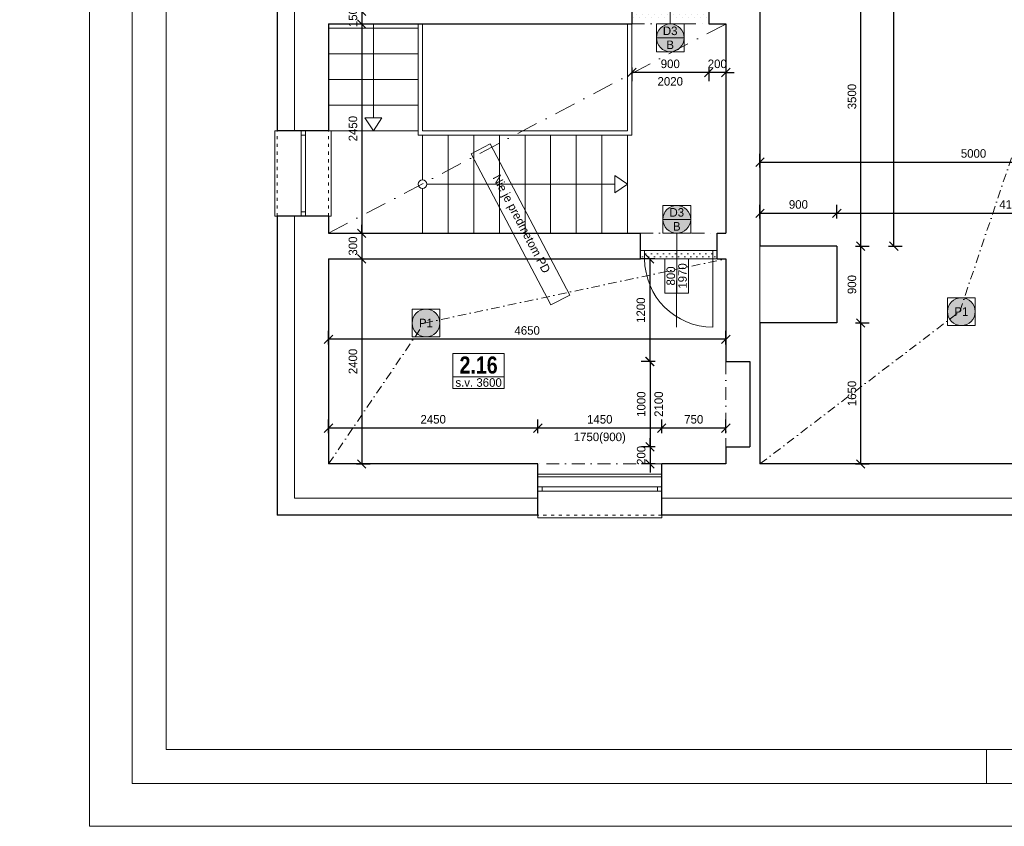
# Model space of a CAD drawing. Header units: millimetres. Extents: x -65956 to 5894746, y -14679 to 163521.
# Tile 44 of 89: x -1165 to 10360, y -14679 to -5237. Entities that reach past the tile are written whole.
import ezdxf

# ---------------------------------------------------------------- set-up
doc = ezdxf.new("R2010")
doc.units = ezdxf.units.MM
for name, pattern in [('__$$DASHDOT$$', [10.01, 5, -2.5, 0.01, -2.5]), ('ACAD_ISO03W100', [30, 12, -18]), ('ČERCHOVANÁ', [1, 0.5, -0.25, 0, -0.25])]:
    doc.linetypes.add(name, pattern=pattern)
doc.layers.get('0').update_dxf_attribs({"lineweight": 5})
doc.layers.get('Defpoints').update_dxf_attribs({"color": 2, "lineweight": 30})
doc.layers.add('- pomocna', color=232, linetype='Continuous', lineweight=0, plot=False)
doc.layers.add('- pomocná oramovanie', color=245, linetype='Continuous', lineweight=0, plot=False)
for name, color, linetype, lineweight in [('- popis', 7, 'Continuous', 0), ('A-Místnosti-T', 6, 'Continuous', 5), ('Bodko ciarkovana T', 200, 'ČERCHOVANÁ', 0), ('H popisky', 30, 'Continuous', 25), ('H stavba', 82, 'Continuous', 30), ('KOTY', 51, 'Continuous', 5), ('m_popis', 7, 'Continuous', 0), ('otvor', 163, 'Continuous', 5), ('popis 025', 41, 'Continuous', 20), ('RE-buranie', 41, 'Continuous', 18), ('Tbč stavba', 4, 'ČERCHOVANÁ', 0), ('Tč stavba', 7, 'ACAD_ISO03W100', 5), ('VT kóty', 51, 'Continuous', 5), ('VT sanita', 210, 'Continuous', 5)]:
    doc.layers.add(name, color=color, linetype=linetype, lineweight=lineweight)
doc.styles.add('1-100_te_2mm_200', font='technic_.ttf', dxfattribs={"height": 200})
doc.styles.add('1-20_ce_5mm_100', font='GOTHIC.TTF', dxfattribs={"height": 100})
doc.styles.add('1-50_ce_2mm_100', font='GOTHIC.TTF', dxfattribs={"height": 100})
doc.styles.add('Calibri_4', font='calibri.ttf', dxfattribs={"height": 2.721781})
doc.dimstyles.new('technic_1-100', dxfattribs={"dimtxt": 200, "dimasz": 240, "dimexe": 300, "dimexo": 200, "dimgap": 100, "dimtad": 1, "dimdec": 1, "dimrnd": 0.5, "dimtxsty": '1-100_te_2mm_200', "dimblk": 'OBLIQUE', "dimcen": 2.5, "dimclrd": 256, "dimclrt": 256, "dimadec": 0, "dimazin": 0, "dimtfac": 1, "dimtdec": 1, "dimtix": 1, "dimtmove": 1, "dimatfit": 3, "dimldrblk": 'OBLIQUE', "dimfxl": 400, "dimfxlon": 1, "dimarcsym": 0})

# ---------------------------------------------------------------- blocks, each defined once
blk = doc.blocks.new('_Oblique')
at = {"color": 0, "linetype": 'ByBlock', "lineweight": -2}
blk.add_line((-0.5, -0.5), (0.5, 0.5), dxfattribs=at)
blk = doc.blocks.new('*D276')
at = {"layer": 'Defpoints', "color": 0, "transparency": 16777216}
for p in [(7500, -8787), (8679, -8787), (7500, -10437)]:
    blk.add_point(p, dxfattribs=at)
at = {"layer": 'KOTY', "color": 0, "lineweight": -2, "transparency": 16777216}
for p, q in [((8619, -8787), (8779, -8787)), ((8619, -10437), (8779, -10437))]:
    blk.add_line(p, q, dxfattribs=at)
at = {"layer": 'KOTY', "lineweight": -2, "transparency": 16777216}
blk.add_line((8679, -10437), (8679, -8787), dxfattribs=at)
at = {"layer": 'KOTY', "lineweight": -2, "transparency": 16777216, "xscale": 100, "yscale": 100, "zscale": 100}
for p, rotation in [((8679, -8787), 90), ((8679, -10437), 270)]:
    blk.add_blockref('_Oblique', p, dxfattribs=dict(at, rotation=rotation))
at = {"layer": 'KOTY', "transparency": 16777216, "insert": (8577, -9612), "char_height": 100, "attachment_point": 5, "rotation": 90, "style": '1-20_ce_5mm_100'}
blk.add_mtext('1650', dxfattribs=at)
blk = doc.blocks.new('*D277')
at = {"layer": 'Defpoints', "color": 0, "transparency": 16777216}
for p in [(8400, -7887), (8679, -7887), (7500, -8787)]:
    blk.add_point(p, dxfattribs=at)
at = {"layer": 'KOTY', "color": 0, "lineweight": -2, "transparency": 16777216}
for p, q in [((8619, -7887), (8779, -7887)), ((8619, -8787), (8779, -8787))]:
    blk.add_line(p, q, dxfattribs=at)
at = {"layer": 'KOTY', "lineweight": -2, "transparency": 16777216}
blk.add_line((8679, -8787), (8679, -7887), dxfattribs=at)
at = {"layer": 'KOTY', "lineweight": -2, "transparency": 16777216, "xscale": 100, "yscale": 100, "zscale": 100}
for p, rotation in [((8679, -7887), 90), ((8679, -8787), 270)]:
    blk.add_blockref('_Oblique', p, dxfattribs=dict(at, rotation=rotation))
at = {"layer": 'KOTY', "transparency": 16777216, "insert": (8577, -8337), "char_height": 100, "attachment_point": 5, "rotation": 90, "style": '1-20_ce_5mm_100'}
blk.add_mtext('900', dxfattribs=at)
blk = doc.blocks.new('*D278')
at = {"layer": 'Defpoints', "color": 0, "transparency": 16777216}
for p in [(8400, -7503), (7500, -7887), (8400, -7887)]:
    blk.add_point(p, dxfattribs=at)
at = {"layer": 'KOTY', "color": 0, "lineweight": -2, "transparency": 16777216}
for p, q in [((7500, -7563), (7500, -7403)), ((8400, -7563), (8400, -7403))]:
    blk.add_line(p, q, dxfattribs=at)
at = {"layer": 'KOTY', "lineweight": -2, "transparency": 16777216}
blk.add_line((7500, -7503), (8400, -7503), dxfattribs=at)
at = {"layer": 'KOTY', "lineweight": -2, "transparency": 16777216, "xscale": 100, "yscale": 100, "zscale": 100, "rotation": 180}
blk.add_blockref('_Oblique', (7500, -7503), dxfattribs=at)
at = {"layer": 'KOTY', "lineweight": -2, "transparency": 16777216, "xscale": 100, "yscale": 100, "zscale": 100}
blk.add_blockref('_Oblique', (8400, -7503), dxfattribs=at)
at = {"layer": 'KOTY', "transparency": 16777216, "insert": (7950, -7400), "char_height": 100, "attachment_point": 5, "style": '1-20_ce_5mm_100'}
blk.add_mtext('900', dxfattribs=at)
blk = doc.blocks.new('*D279')
at = {"layer": 'Defpoints', "color": 0, "transparency": 16777216}
for p in [(12500, -7503), (8400, -7887), (12500, -10437)]:
    blk.add_point(p, dxfattribs=at)
at = {"layer": 'KOTY', "color": 0, "lineweight": -2, "transparency": 16777216}
for p, q in [((8400, -7563), (8400, -7403)), ((12500, -7563), (12500, -7403))]:
    blk.add_line(p, q, dxfattribs=at)
at = {"layer": 'KOTY', "lineweight": -2, "transparency": 16777216}
blk.add_line((8400, -7503), (12500, -7503), dxfattribs=at)
at = {"layer": 'KOTY', "lineweight": -2, "transparency": 16777216, "xscale": 100, "yscale": 100, "zscale": 100, "rotation": 180}
blk.add_blockref('_Oblique', (8400, -7503), dxfattribs=at)
at = {"layer": 'KOTY', "lineweight": -2, "transparency": 16777216, "xscale": 100, "yscale": 100, "zscale": 100}
blk.add_blockref('_Oblique', (12500, -7503), dxfattribs=at)
at = {"layer": 'KOTY', "transparency": 16777216, "insert": (10450, -7400), "char_height": 100, "attachment_point": 5, "style": '1-20_ce_5mm_100'}
blk.add_mtext('4100', dxfattribs=at)
blk = doc.blocks.new('*D280')
at = {"layer": 'Defpoints', "color": 0, "transparency": 16777216}
for p in [(12500, -6905), (12500, -7737), (7500, -7887)]:
    blk.add_point(p, dxfattribs=at)
at = {"layer": 'KOTY', "color": 0, "lineweight": -2, "transparency": 16777216}
for p, q in [((7500, -6965), (7500, -6805)), ((12500, -6965), (12500, -6805))]:
    blk.add_line(p, q, dxfattribs=at)
at = {"layer": 'KOTY', "lineweight": -2, "transparency": 16777216}
blk.add_line((7500, -6905), (12500, -6905), dxfattribs=at)
at = {"layer": 'KOTY', "lineweight": -2, "transparency": 16777216, "xscale": 100, "yscale": 100, "zscale": 100, "rotation": 180}
blk.add_blockref('_Oblique', (7500, -6905), dxfattribs=at)
at = {"layer": 'KOTY', "lineweight": -2, "transparency": 16777216, "xscale": 100, "yscale": 100, "zscale": 100}
blk.add_blockref('_Oblique', (12500, -6905), dxfattribs=at)
at = {"layer": 'KOTY', "transparency": 16777216, "insert": (10000, -6803), "char_height": 100, "attachment_point": 5, "style": '1-20_ce_5mm_100'}
blk.add_mtext('5000', dxfattribs=at)
blk = doc.blocks.new('*D281')
at = {"layer": 'Defpoints', "color": 0, "transparency": 16777216}
for p in [(7500, -4387), (8679, -4387), (8400, -7887)]:
    blk.add_point(p, dxfattribs=at)
at = {"layer": 'KOTY', "color": 0, "lineweight": -2, "transparency": 16777216}
for p, q in [((8619, -4387), (8779, -4387)), ((8619, -7887), (8779, -7887))]:
    blk.add_line(p, q, dxfattribs=at)
at = {"layer": 'KOTY', "lineweight": -2, "transparency": 16777216}
blk.add_line((8679, -7887), (8679, -4387), dxfattribs=at)
at = {"layer": 'KOTY', "lineweight": -2, "transparency": 16777216, "xscale": 100, "yscale": 100, "zscale": 100}
for p, rotation in [((8679, -4387), 90), ((8679, -7887), 270)]:
    blk.add_blockref('_Oblique', p, dxfattribs=dict(at, rotation=rotation))
at = {"layer": 'KOTY', "transparency": 16777216, "insert": (8577, -6137), "char_height": 100, "attachment_point": 5, "rotation": 90, "style": '1-20_ce_5mm_100'}
blk.add_mtext('3500', dxfattribs=at)
blk = doc.blocks.new('*D285')
at = {"layer": 'Defpoints', "color": 0, "transparency": 16777216}
for p in [(8400, -737), (9066, -737), (8400, -7887)]:
    blk.add_point(p, dxfattribs=at)
at = {"layer": 'KOTY', "color": 0, "lineweight": -2, "transparency": 16777216}
for p, q in [((9006, -737), (9166, -737)), ((9006, -7887), (9166, -7887))]:
    blk.add_line(p, q, dxfattribs=at)
at = {"layer": 'KOTY', "lineweight": -2, "transparency": 16777216}
blk.add_line((9066, -7887), (9066, -737), dxfattribs=at)
at = {"layer": 'KOTY', "lineweight": -2, "transparency": 16777216, "xscale": 100, "yscale": 100, "zscale": 100}
for p, rotation in [((9066, -737), 90), ((9066, -7887), 270)]:
    blk.add_blockref('_Oblique', p, dxfattribs=dict(at, rotation=rotation))
at = {"layer": 'KOTY', "transparency": 16777216, "insert": (8964, -4312), "char_height": 100, "attachment_point": 5, "rotation": 90, "style": '1-20_ce_5mm_100'}
blk.add_mtext('7150', dxfattribs=at)
blk = doc.blocks.new('*D243')
at = {"layer": 'Defpoints', "color": 0, "transparency": 16777216}
for p in [(2450, -5137), (2450, -5287), (2838, -5287)]:
    blk.add_point(p, dxfattribs=at)
at = {"layer": 'KOTY', "lineweight": -2, "transparency": 16777216}
for p, q in [((2838, -5137), (2838, -5037)), ((2838, -5137), (2838, -5287)), ((2838, -5287), (2838, -5387))]:
    blk.add_line(p, q, dxfattribs=at)
at = {"layer": 'KOTY', "color": 0, "lineweight": -2, "transparency": 16777216}
for p, q in [((2778, -5137), (2938, -5137)), ((2778, -5287), (2938, -5287))]:
    blk.add_line(p, q, dxfattribs=at)
at = {"layer": 'KOTY', "lineweight": -2, "transparency": 16777216, "xscale": 100, "yscale": 100, "zscale": 100}
for p, rotation in [((2838, -5137), 270), ((2838, -5287), 90)]:
    blk.add_blockref('_Oblique', p, dxfattribs=dict(at, rotation=rotation))
at = {"layer": 'KOTY', "transparency": 16777216, "insert": (2736, -5212), "char_height": 100, "attachment_point": 5, "rotation": 90, "style": '1-20_ce_5mm_100'}
blk.add_mtext('150', dxfattribs=at)
blk = doc.blocks.new('*D244')
at = {"layer": 'Defpoints', "color": 0, "transparency": 16777216}
for p in [(2450, -5287), (2450, -7737), (2838, -7737)]:
    blk.add_point(p, dxfattribs=at)
at = {"layer": 'KOTY', "color": 0, "lineweight": -2, "transparency": 16777216}
for p, q in [((2778, -5287), (2938, -5287)), ((2778, -7737), (2938, -7737))]:
    blk.add_line(p, q, dxfattribs=at)
at = {"layer": 'KOTY', "lineweight": -2, "transparency": 16777216}
blk.add_line((2838, -5287), (2838, -7737), dxfattribs=at)
at = {"layer": 'KOTY', "lineweight": -2, "transparency": 16777216, "xscale": 100, "yscale": 100, "zscale": 100}
for p, rotation in [((2838, -5287), 90), ((2838, -7737), 270)]:
    blk.add_blockref('_Oblique', p, dxfattribs=dict(at, rotation=rotation))
at = {"layer": 'KOTY', "transparency": 16777216, "insert": (2736, -6512), "char_height": 100, "attachment_point": 5, "rotation": 90, "style": '1-20_ce_5mm_100'}
blk.add_mtext('2450', dxfattribs=at)
blk = doc.blocks.new('*D245')
at = {"layer": 'Defpoints', "color": 0, "transparency": 16777216}
for p in [(2450, -7737), (2450, -8037), (2838, -8037)]:
    blk.add_point(p, dxfattribs=at)
at = {"layer": 'KOTY', "lineweight": -2, "transparency": 16777216}
for p, q in [((2838, -7737), (2838, -7637)), ((2838, -7737), (2838, -8037)), ((2838, -8037), (2838, -8137))]:
    blk.add_line(p, q, dxfattribs=at)
at = {"layer": 'KOTY', "color": 0, "lineweight": -2, "transparency": 16777216}
for p, q in [((2778, -7737), (2938, -7737)), ((2778, -8037), (2938, -8037))]:
    blk.add_line(p, q, dxfattribs=at)
at = {"layer": 'KOTY', "lineweight": -2, "transparency": 16777216, "xscale": 100, "yscale": 100, "zscale": 100}
for p, rotation in [((2838, -7737), 270), ((2838, -8037), 90)]:
    blk.add_blockref('_Oblique', p, dxfattribs=dict(at, rotation=rotation))
at = {"layer": 'KOTY', "transparency": 16777216, "insert": (2736, -7887), "char_height": 100, "attachment_point": 5, "rotation": 90, "style": '1-20_ce_5mm_100'}
blk.add_mtext('300', dxfattribs=at)
blk = doc.blocks.new('*D246')
at = {"layer": 'Defpoints', "color": 0, "transparency": 16777216}
for p in [(2450, -8037), (2450, -10437), (2838, -10437)]:
    blk.add_point(p, dxfattribs=at)
at = {"layer": 'KOTY', "color": 0, "lineweight": -2, "transparency": 16777216}
for p, q in [((2778, -8037), (2938, -8037)), ((2778, -10437), (2938, -10437))]:
    blk.add_line(p, q, dxfattribs=at)
at = {"layer": 'KOTY', "lineweight": -2, "transparency": 16777216}
blk.add_line((2838, -8037), (2838, -10437), dxfattribs=at)
at = {"layer": 'KOTY', "lineweight": -2, "transparency": 16777216, "xscale": 100, "yscale": 100, "zscale": 100}
for p, rotation in [((2838, -8037), 90), ((2838, -10437), 270)]:
    blk.add_blockref('_Oblique', p, dxfattribs=dict(at, rotation=rotation))
at = {"layer": 'KOTY', "transparency": 16777216, "insert": (2736, -9237), "char_height": 100, "attachment_point": 5, "rotation": 90, "style": '1-20_ce_5mm_100'}
blk.add_mtext('2400', dxfattribs=at)
blk = doc.blocks.new('*D247')
at = {"layer": 'Defpoints', "color": 0, "transparency": 16777216}
for p in [(6350, -10018), (6350, -10437), (7100, -10437)]:
    blk.add_point(p, dxfattribs=at)
at = {"layer": 'KOTY', "color": 0, "lineweight": -2, "transparency": 16777216}
for p, q in [((6350, -10078), (6350, -9918)), ((7100, -10078), (7100, -9918))]:
    blk.add_line(p, q, dxfattribs=at)
at = {"layer": 'KOTY', "lineweight": -2, "transparency": 16777216}
blk.add_line((7100, -10018), (6350, -10018), dxfattribs=at)
at = {"layer": 'KOTY', "lineweight": -2, "transparency": 16777216, "xscale": 100, "yscale": 100, "zscale": 100, "rotation": 180}
blk.add_blockref('_Oblique', (6350, -10018), dxfattribs=at)
at = {"layer": 'KOTY', "lineweight": -2, "transparency": 16777216, "xscale": 100, "yscale": 100, "zscale": 100}
blk.add_blockref('_Oblique', (7100, -10018), dxfattribs=at)
at = {"layer": 'KOTY', "transparency": 16777216, "insert": (6725, -9915), "char_height": 100, "attachment_point": 5, "style": '1-20_ce_5mm_100'}
blk.add_mtext('750', dxfattribs=at)
blk = doc.blocks.new('*D248')
at = {"layer": 'Defpoints', "color": 0, "transparency": 16777216}
for p in [(4900, -10018), (4900, -10437), (6350, -10437)]:
    blk.add_point(p, dxfattribs=at)
at = {"layer": 'KOTY', "color": 0, "lineweight": -2, "transparency": 16777216}
for p, q in [((4900, -10078), (4900, -9918)), ((6350, -10078), (6350, -9918))]:
    blk.add_line(p, q, dxfattribs=at)
at = {"layer": 'KOTY', "lineweight": -2, "transparency": 16777216}
blk.add_line((6350, -10018), (4900, -10018), dxfattribs=at)
at = {"layer": 'KOTY', "lineweight": -2, "transparency": 16777216, "xscale": 100, "yscale": 100, "zscale": 100, "rotation": 180}
blk.add_blockref('_Oblique', (4900, -10018), dxfattribs=at)
at = {"layer": 'KOTY', "lineweight": -2, "transparency": 16777216, "xscale": 100, "yscale": 100, "zscale": 100}
blk.add_blockref('_Oblique', (6350, -10018), dxfattribs=at)
at = {"layer": 'KOTY', "transparency": 16777216, "char_height": 100, "attachment_point": 5, "style": '1-20_ce_5mm_100'}
for s, insert in [('1450', (5625, -9915)), ('1750(900)', (5625, -10135))]:
    blk.add_mtext(s, dxfattribs=dict(at, insert=insert))
blk = doc.blocks.new('*D249')
at = {"layer": 'Defpoints', "color": 0, "transparency": 16777216}
for p in [(2450, -10018), (2450, -10437), (4900, -10437)]:
    blk.add_point(p, dxfattribs=at)
at = {"layer": 'KOTY', "color": 0, "lineweight": -2, "transparency": 16777216}
for p, q in [((2450, -10078), (2450, -9918)), ((4900, -10078), (4900, -9918))]:
    blk.add_line(p, q, dxfattribs=at)
at = {"layer": 'KOTY', "lineweight": -2, "transparency": 16777216}
blk.add_line((4900, -10018), (2450, -10018), dxfattribs=at)
at = {"layer": 'KOTY', "lineweight": -2, "transparency": 16777216, "xscale": 100, "yscale": 100, "zscale": 100, "rotation": 180}
blk.add_blockref('_Oblique', (2450, -10018), dxfattribs=at)
at = {"layer": 'KOTY', "lineweight": -2, "transparency": 16777216, "xscale": 100, "yscale": 100, "zscale": 100}
blk.add_blockref('_Oblique', (4900, -10018), dxfattribs=at)
at = {"layer": 'KOTY', "transparency": 16777216, "insert": (3675, -9915), "char_height": 100, "attachment_point": 5, "style": '1-20_ce_5mm_100'}
blk.add_mtext('2450', dxfattribs=at)
blk = doc.blocks.new('*D298')
at = {"layer": 'Defpoints', "color": 0, "transparency": 16777216}
for p in [(7100, -8037), (6209, -9237), (7100, -9237)]:
    blk.add_point(p, dxfattribs=at)
at = {"layer": 'KOTY', "color": 0, "lineweight": -2, "transparency": 16777216}
for p, q in [((6269, -8037), (6109, -8037)), ((6269, -9237), (6109, -9237))]:
    blk.add_line(p, q, dxfattribs=at)
at = {"layer": 'KOTY', "lineweight": -2, "transparency": 16777216}
blk.add_line((6209, -8037), (6209, -9237), dxfattribs=at)
at = {"layer": 'KOTY', "lineweight": -2, "transparency": 16777216, "xscale": 100, "yscale": 100, "zscale": 100}
for p, rotation in [((6209, -8037), 90), ((6209, -9237), 270)]:
    blk.add_blockref('_Oblique', p, dxfattribs=dict(at, rotation=rotation))
at = {"layer": 'KOTY', "transparency": 16777216, "insert": (6106, -8637), "char_height": 100, "attachment_point": 5, "rotation": 90, "style": '1-20_ce_5mm_100'}
blk.add_mtext('1200', dxfattribs=at)
blk = doc.blocks.new('*D299')
at = {"layer": 'Defpoints', "color": 0, "transparency": 16777216}
for p in [(7100, -9237), (6213, -10237), (7100, -10237)]:
    blk.add_point(p, dxfattribs=at)
at = {"layer": 'KOTY', "color": 0, "lineweight": -2, "transparency": 16777216}
for p, q in [((6273, -9237), (6113, -9237)), ((6273, -10237), (6113, -10237))]:
    blk.add_line(p, q, dxfattribs=at)
at = {"layer": 'KOTY', "lineweight": -2, "transparency": 16777216}
blk.add_line((6213, -9237), (6213, -10237), dxfattribs=at)
at = {"layer": 'KOTY', "lineweight": -2, "transparency": 16777216, "xscale": 100, "yscale": 100, "zscale": 100}
for p, rotation in [((6213, -9237), 90), ((6213, -10237), 270)]:
    blk.add_blockref('_Oblique', p, dxfattribs=dict(at, rotation=rotation))
at = {"layer": 'KOTY', "transparency": 16777216, "char_height": 100, "attachment_point": 5, "rotation": 90, "style": '1-20_ce_5mm_100'}
for s, insert in [('1000', (6110, -9737)), ('2100', (6315, -9737))]:
    blk.add_mtext(s, dxfattribs=dict(at, insert=insert))
blk = doc.blocks.new('*D300')
at = {"layer": 'Defpoints', "color": 0, "transparency": 16777216}
for p in [(7100, -10237), (6213, -10437), (7100, -10437)]:
    blk.add_point(p, dxfattribs=at)
at = {"layer": 'KOTY', "lineweight": -2, "transparency": 16777216}
for p, q in [((6213, -10237), (6213, -10137)), ((6213, -10237), (6213, -10437)), ((6213, -10437), (6213, -10537))]:
    blk.add_line(p, q, dxfattribs=at)
at = {"layer": 'KOTY', "color": 0, "lineweight": -2, "transparency": 16777216}
for p, q in [((6273, -10237), (6113, -10237)), ((6273, -10437), (6113, -10437))]:
    blk.add_line(p, q, dxfattribs=at)
at = {"layer": 'KOTY', "lineweight": -2, "transparency": 16777216, "xscale": 100, "yscale": 100, "zscale": 100}
for p, rotation in [((6213, -10237), 270), ((6213, -10437), 90)]:
    blk.add_blockref('_Oblique', p, dxfattribs=dict(at, rotation=rotation))
at = {"layer": 'KOTY', "transparency": 16777216, "insert": (6110, -10337), "char_height": 100, "attachment_point": 5, "rotation": 90, "style": '1-20_ce_5mm_100'}
blk.add_mtext('200', dxfattribs=at)
blk = doc.blocks.new('*D301')
at = {"layer": 'Defpoints', "color": 0, "transparency": 16777216}
for p in [(2450, -8978), (2450, -10437), (7100, -10437)]:
    blk.add_point(p, dxfattribs=at)
at = {"layer": 'KOTY', "color": 0, "lineweight": -2, "transparency": 16777216}
for p, q in [((2450, -9038), (2450, -8878)), ((7100, -9038), (7100, -8878))]:
    blk.add_line(p, q, dxfattribs=at)
at = {"layer": 'KOTY', "lineweight": -2, "transparency": 16777216}
blk.add_line((7100, -8978), (2450, -8978), dxfattribs=at)
at = {"layer": 'KOTY', "lineweight": -2, "transparency": 16777216, "xscale": 100, "yscale": 100, "zscale": 100, "rotation": 180}
blk.add_blockref('_Oblique', (2450, -8978), dxfattribs=at)
at = {"layer": 'KOTY', "lineweight": -2, "transparency": 16777216, "xscale": 100, "yscale": 100, "zscale": 100}
blk.add_blockref('_Oblique', (7100, -8978), dxfattribs=at)
at = {"layer": 'KOTY', "transparency": 16777216, "insert": (4775, -8875), "char_height": 100, "attachment_point": 5, "style": '1-20_ce_5mm_100'}
blk.add_mtext('4650', dxfattribs=at)
blk = doc.blocks.new('*T40')
at = {"layer": 'Defpoints', "color": 8, "linetype": 'ByBlock', "lineweight": 0, "transparency": 16777216}
for p, q in [((0, 0), (600, 0)), ((0, 0), (0, -271)), ((600, 0), (600, -271)), ((0, -271), (600, -271))]:
    blk.add_line(p, q, dxfattribs=at)
at = {"layer": 'H popisky', "color": 0, "transparency": 16777216, "insert": (300, -135), "char_height": 200, "width": 596, "attachment_point": 5, "style": '1-50_ce_2mm_100'}
blk.add_mtext('{\\fTechnicLite|b1|i0|c2|p2;\\C256;2.16}', dxfattribs=at)
blk = doc.blocks.new('*T11')
at = {"layer": 'Defpoints', "color": 8, "linetype": 'ByBlock', "lineweight": 0, "transparency": 16777216}
for p, q in [((0, 0), (221, 117)), ((221, 117), (1153, -1653)), ((0, 0), (932, -1769)), ((932, -1769), (1153, -1653))]:
    blk.add_line(p, q, dxfattribs=at)
at = {"layer": 'A-Místnosti-T', "color": 0, "transparency": 16777216, "insert": (577, -826), "char_height": 100, "width": 1996, "attachment_point": 5, "rotation": 297.7839, "style": '1-50_ce_2mm_100'}
blk.add_mtext('Nie je predmetom PD ', dxfattribs=at)
blk = doc.blocks.new('*D345')
at = {"layer": 'Defpoints', "color": 0, "transparency": 16777216}
for p in [(6900, -5287), (7100, -5287), (6900, -5856)]:
    blk.add_point(p, dxfattribs=at)
at = {"layer": 'KOTY', "lineweight": -2, "transparency": 16777216}
for p, q in [((6900, -5856), (6800, -5856)), ((7100, -5856), (6900, -5856)), ((7100, -5856), (7200, -5856))]:
    blk.add_line(p, q, dxfattribs=at)
at = {"layer": 'KOTY', "color": 0, "lineweight": -2, "transparency": 16777216}
for p, q in [((6900, -5796), (6900, -5956)), ((7100, -5796), (7100, -5956))]:
    blk.add_line(p, q, dxfattribs=at)
at = {"layer": 'KOTY', "lineweight": -2, "transparency": 16777216, "xscale": 100, "yscale": 100, "zscale": 100}
blk.add_blockref('_Oblique', (6900, -5856), dxfattribs=at)
at = {"layer": 'KOTY', "lineweight": -2, "transparency": 16777216, "xscale": 100, "yscale": 100, "zscale": 100, "rotation": 180}
blk.add_blockref('_Oblique', (7100, -5856), dxfattribs=at)
at = {"layer": 'KOTY', "transparency": 16777216, "insert": (7000, -5754), "char_height": 100, "attachment_point": 5, "style": '1-20_ce_5mm_100'}
blk.add_mtext('200', dxfattribs=at)
blk = doc.blocks.new('*D346')
at = {"layer": 'Defpoints', "color": 0, "transparency": 16777216}
for p in [(6000, -5287), (6900, -5287), (6000, -5856)]:
    blk.add_point(p, dxfattribs=at)
at = {"layer": 'KOTY', "color": 0, "lineweight": -2, "transparency": 16777216}
for p, q in [((6000, -5796), (6000, -5956)), ((6900, -5796), (6900, -5956))]:
    blk.add_line(p, q, dxfattribs=at)
at = {"layer": 'KOTY', "lineweight": -2, "transparency": 16777216}
blk.add_line((6900, -5856), (6000, -5856), dxfattribs=at)
at = {"layer": 'KOTY', "lineweight": -2, "transparency": 16777216, "xscale": 100, "yscale": 100, "zscale": 100, "rotation": 180}
blk.add_blockref('_Oblique', (6000, -5856), dxfattribs=at)
at = {"layer": 'KOTY', "lineweight": -2, "transparency": 16777216, "xscale": 100, "yscale": 100, "zscale": 100}
blk.add_blockref('_Oblique', (6900, -5856), dxfattribs=at)
at = {"layer": 'KOTY', "transparency": 16777216, "char_height": 100, "attachment_point": 5, "style": '1-20_ce_5mm_100'}
for s, insert in [('900', (6450, -5754)), ('2020', (6450, -5959))]:
    blk.add_mtext(s, dxfattribs=dict(at, insert=insert))
blk = doc.blocks.new('*T348')
at = {"layer": 'Defpoints', "color": 8, "linetype": 'ByBlock', "lineweight": 0, "transparency": 16777216}
for p, q in [((0, 0), (325, 0)), ((0, 0), (0, -325)), ((325, 0), (325, -325)), ((0, -162), (325, -162)), ((0, -325), (325, -325))]:
    blk.add_line(p, q, dxfattribs=at)
at = {"layer": 'VT kóty', "color": 0, "transparency": 16777216, "char_height": 100, "width": 320.94, "attachment_point": 5, "style": '1-50_ce_2mm_100'}
for s, insert in [('D3', (162, -81)), ('B', (162, -244))]:
    blk.add_mtext(s, dxfattribs=dict(at, insert=insert))
blk = doc.blocks.new('*T349')
at = {"layer": 'Defpoints', "color": 8, "linetype": 'ByBlock', "lineweight": 0, "transparency": 16777216}
for p, q in [((0, 137), (600, 137)), ((0, 0), (0, 137)), ((600, 0), (600, 137)), ((0, 0), (600, 0))]:
    blk.add_line(p, q, dxfattribs=at)
at = {"layer": 'm_popis', "color": 0, "transparency": 16777216, "insert": (300, 69), "char_height": 100, "width": 596, "attachment_point": 5, "style": '1-50_ce_2mm_100'}
blk.add_mtext('s.v. 3600', dxfattribs=at)
blk = doc.blocks.new('*T350')
at = {"layer": 'Defpoints', "color": 8, "linetype": 'ByBlock', "lineweight": 0, "transparency": 16777216}
for p, q in [((-275, 0), (-275, 400)), ((0, 400), (-275, 400)), ((-137, 0), (-137, 400)), ((0, 0), (0, 400)), ((0, 0), (-275, 0))]:
    blk.add_line(p, q, dxfattribs=at)
at = {"layer": 'VT kóty', "color": 0, "transparency": 16777216, "char_height": 100, "width": 396, "attachment_point": 5, "rotation": 90, "style": '1-50_ce_2mm_100'}
for s, insert in [('800', (-206, 200)), ('1970', (-69, 200))]:
    blk.add_mtext(s, dxfattribs=dict(at, insert=insert))
blk = doc.blocks.new('*T351')
at = {"layer": 'Defpoints', "color": 8, "linetype": 'ByBlock', "lineweight": 0, "transparency": 16777216}
for p, q in [((0, 0), (325, 0)), ((0, 0), (0, -325)), ((325, 0), (325, -325)), ((0, -162), (325, -162)), ((0, -325), (325, -325))]:
    blk.add_line(p, q, dxfattribs=at)
at = {"layer": 'VT kóty', "color": 0, "transparency": 16777216, "char_height": 100, "width": 320.94, "attachment_point": 5, "style": '1-50_ce_2mm_100'}
for s, insert in [('D3', (162, -81)), ('B', (162, -244))]:
    blk.add_mtext(s, dxfattribs=dict(at, insert=insert))
blk = doc.blocks.new('cxyvyxcvcx')
at = {"layer": '- pomocná oramovanie'}
for points in [[(-136218, -52983), (-178218, -52983), (-178218, -23283), (-136218, -23283)], [(-137118, -52083), (-177318, -52083), (-177318, -24183), (-137118, -24183)]]:
    blk.add_lwpolyline(points, close=True, dxfattribs=at)
blk.add_line((-167718, -52083), (-167718, -52483))
blk.add_lwpolyline([(-136718, -52483), (-177718, -52483), (-177718, -23783), (-136718, -23783)], close=True)
blk = doc.blocks.new('*T918')
at = {"layer": 'Defpoints', "color": 8, "linetype": 'ByBlock', "lineweight": 0, "transparency": 16777216}
for p, q in [((0, 0), (325, 0)), ((0, 0), (0, -325)), ((325, 0), (325, -325)), ((0, -325), (325, -325))]:
    blk.add_line(p, q, dxfattribs=at)
at = {"layer": '- popis', "color": 0, "transparency": 16777216, "insert": (162, -162), "char_height": 100, "width": 320.94, "attachment_point": 5, "style": '1-50_ce_2mm_100'}
blk.add_mtext('P1', dxfattribs=at)
blk = doc.blocks.new('*T917')
at = {"layer": 'Defpoints', "color": 8, "linetype": 'ByBlock', "lineweight": 0, "transparency": 16777216}
for p, q in [((0, 0), (325, 0)), ((0, 0), (0, -325)), ((325, 0), (325, -325)), ((0, -325), (325, -325))]:
    blk.add_line(p, q, dxfattribs=at)
at = {"layer": '- popis', "color": 0, "transparency": 16777216, "insert": (162, -162), "char_height": 100, "width": 320.94, "attachment_point": 5, "style": '1-50_ce_2mm_100'}
blk.add_mtext('P1', dxfattribs=at)

msp = doc.modelspace()

# ---------------------------------------------------------------- hatches: boundary and pattern name
at = {"layer": 'RE-buranie'}
h = msp.add_hatch(dxfattribs=at)
h.set_pattern_fill('OMITKA', color=256, scale=50)
h.set_pattern_definition([(45, (-7870.754, -34096.226), (-35.35534, 35.35534), [0, -50])])
h.paths.add_polyline_path([(6900.39, -5136.67), (6000.1, -5136.67), (6000.1, -5236.67), (6900.39, -5236.67)])
for points in [[(6612.57, -5449.14, 1), (6287.63, -5449.14, 1)], [(6688.96, -7574.19, 1), (6364.02, -7574.19, 1)], [(10020.04, -8653.69, 1), (9695.1, -8653.69, 1)], [(3753.06, -8787.28, 1), (3428.11, -8787.28, 1)]]:
    msp.add_hatch(color=256, dxfattribs=at).paths.add_polyline_path(points)
h = msp.add_hatch(dxfattribs=at)
h.set_pattern_fill('OMITKA', color=256, scale=50)
h.set_pattern_definition([(45, (-7770.754, -36896.226), (-35.35534, 35.35534), [0, -50])])
h.paths.add_polyline_path([(7000.39, -7936.67), (6100.1, -7936.67), (6100.1, -8036.67), (7000.39, -8036.67)])

# ---------------------------------------------------------------- linework, layer by layer
at = {"layer": '- pomocna'}
for points in [[(11500.1, -736.67), (7500.1, -736.67), (7500.1, -3486.67), (7200.1, -3486.67), (7200.1, -4386.67), (7500.1, -4386.67), (7500.1, -7886.67), (8400.1, -7886.67), (8400.1, -8786.67), (7500.1, -8786.67), (7500.1, -10436.67)], [(2450.1, -8036.67), (2450.1, -10436.67), (4900.1, -10436.67), (4900.1, -10586.67), (6350.1, -10586.67), (6350.1, -10436.67), (7100.1, -10436.67), (7100.1, -10236.67), (7380.1, -10236.67), (7380.1, -9236.67), (7100.1, -9236.67), (7100.1, -8036.67), (2450.1, -8036.67)], [(7500.1, -10436.67), (12500.1, -10436.67)]]:
    msp.add_lwpolyline(points, dxfattribs=at)
at = {"linetype": 'Continuous'}
for p, q in [((2050.1, -2836.67), (2050.1, -6536.67)), ((3500.1, -5286.67), (3500.1, -6586.67)), ((3550.1, -5286.67), (3550.1, -6536.67)), ((5950.1, -5286.67), (5950.1, -6536.67)), ((6000.1, -5286.67), (6000.1, -6586.67)), ((2975.1, -6536.67), (2875.1, -6386.67)), ((2975.1, -6536.67), (3075.1, -6386.67)), ((3550.1, -6536.67), (5950.1, -6536.67)), ((3500.1, -6586.67), (6000.1, -6586.67)), ((3550.1, -6586.67), (3550.1, -7111.67)), ((3850.1, -6586.67), (3850.1, -7736.67)), ((4150.1, -6586.67), (4150.1, -7736.67)), ((4450.1, -6586.67), (4450.1, -7736.67)), ((4750.1, -6586.67), (4750.1, -7736.67)), ((5050.1, -6586.67), (5050.1, -7736.67)), ((5350.1, -6586.67), (5350.1, -7736.67)), ((5650.1, -6586.67), (5650.1, -7736.67)), ((5950.1, -6586.67), (5950.1, -7736.67)), ((5950.1, -7161.67), (5800.1, -7061.67)), ((3550.1, -7211.67), (3550.1, -7736.67)), ((5950.1, -7161.67), (5800.1, -7261.67)), ((2050.1, -7536.67), (2050.1, -10836.67)), ((4900.1, -10836.67), (2050.1, -10836.67)), ((12900.1, -10836.67), (6350.1, -10836.67))]:
    msp.add_line(p, q, dxfattribs=at)
for p, q in [((2975.1, -5286.67), (2975.1, -6386.67)), ((3500.1, -5336.67), (2450.1, -5336.67)), ((3500.1, -5636.67), (2450.1, -5636.67)), ((3500.1, -5936.67), (2450.1, -5936.67)), ((3500.1, -6236.67), (2450.1, -6236.67)), ((2875.1, -6386.67), (3075.1, -6386.67)), ((2975.1, -6386.67), (2975.1, -6386.67)), ((3500.1, -6536.67), (2450.1, -6536.67)), ((5800.1, -7261.67), (5800.1, -7061.67)), ((3600.1, -7161.67), (5800.1, -7161.67)), ((5800.1, -7161.67), (5800.1, -7161.67)), ((7500.1, -7886.67), (7500.1, -8786.67))]:
    msp.add_line(p, q)
msp.add_circle((3550.1, -7161.67), 50)
at = {"layer": 'Bodko ciarkovana T', "ltscale": 200}
for p, q in [((9838.49, -8653.69), (12500.1, -736.67)), ((3571.5, -8787.28), (7100.1, -8036.67)), ((7500.1, -10436.67), (9838.49, -8653.69)), ((2450.1, -10436.67), (3571.5, -8787.28))]:
    msp.add_line(p, q, dxfattribs=at)
at = {"layer": 'H stavba'}
for p, q in [((1850.1, -2836.67), (1850.1, -6536.67)), ((7500.1, -4386.67), (7500.1, -7886.67)), ((6000.1, -5136.67), (6000.1, -5286.67)), ((6900.1, -5136.67), (6900.1, -5286.67)), ((2450.1, -5286.67), (6000.1, -5286.67)), ((2450.1, -5286.67), (2450.1, -6536.67)), ((6900.1, -5286.67), (7100.1, -5286.67)), ((7100.1, -5286.67), (7100.1, -7736.67)), ((2450.1, -6536.67), (1850.1, -6536.67)), ((2450.1, -7536.67), (1850.1, -7536.67)), ((1850.1, -7536.67), (1850.1, -11036.67)), ((2450.1, -7536.67), (2450.1, -7736.67)), ((2450.1, -7736.67), (6100.1, -7736.67)), ((6100.1, -8036.67), (6100.1, -7736.67)), ((7000.1, -7736.67), (7100.1, -7736.67)), ((7000.1, -8036.67), (7000.1, -7736.67)), ((8400.1, -7886.67), (7500.1, -7886.67)), ((8400.1, -7886.67), (8400.1, -8786.67)), ((2450.1, -8036.67), (2450.1, -10436.67)), ((2450.1, -8036.67), (6100.1, -8036.67)), ((7000.1, -8036.67), (7100.1, -8036.67)), ((7100.1, -8036.67), (7100.1, -9236.67)), ((8400.1, -8786.67), (7500.1, -8786.67)), ((7500.1, -8786.67), (7500.1, -10436.67)), ((7100.1, -9236.67), (7380.1, -9236.67)), ((7380.1, -9236.67), (7380.1, -10236.67)), ((7100.1, -10236.67), (7100.1, -10436.67)), ((7100.1, -10236.67), (7380.1, -10236.67)), ((4900.1, -10436.67), (2450.1, -10436.67)), ((4900.1, -11036.67), (4900.1, -10436.67)), ((7100.1, -10436.67), (6350.1, -10436.67)), ((6350.1, -11036.67), (6350.1, -10436.67)), ((12500.1, -10436.67), (7500.1, -10436.67)), ((4900.1, -11036.67), (1850.1, -11036.67)), ((13100.1, -11036.67), (6350.1, -11036.67))]:
    msp.add_line(p, q, dxfattribs=at)
at = {"layer": 'otvor'}
for p, q in [((2130.1, -6536.67), (2130.1, -7536.67)), ((2180.1, -6536.67), (2180.1, -7536.67)), ((2130.1, -6586.67), (2180.1, -6586.67)), ((2130.1, -7486.67), (2180.1, -7486.67)), ((7000.1, -7936.67), (6100.1, -7936.67)), ((6150.1, -8036.67), (6150.1, -7936.67)), ((6950.1, -8836.67), (6950.1, -7936.67)), ((6100.1, -8036.67), (7000.1, -8036.67)), ((6350.1, -10556.67), (4900.1, -10556.67)), ((4900.1, -10706.67), (6350.1, -10706.67)), ((4950.1, -10756.67), (4950.1, -10706.67)), ((6300.1, -10756.67), (6300.1, -10706.67)), ((4900.1, -10756.67), (6350.1, -10756.67))]:
    msp.add_line(p, q, dxfattribs=at)
for points in [[(1850.1, -7536.67), (1820.1, -7536.67), (1820.1, -6536.67), (1850.1, -6536.67)], [(2450.1, -7536.67), (2480.1, -7536.67), (2480.1, -6536.67), (2450.1, -6536.67)], [(6350.1, -11036.67), (6350.1, -11066.67), (4900.1, -11066.67), (4900.1, -11036.67)]]:
    msp.add_lwpolyline(points, dxfattribs=at)
msp.add_arc((6950.1, -8036.67), 800, 180, 270, dxfattribs=at)
at = {"layer": 'Tbč stavba', "ltscale": 300}
for p, q in [((6000.1, -5286.67), (6900.1, -5286.67)), ((6100.1, -7736.67), (7000.1, -7736.67)), ((7100.1, -9236.67), (7100.1, -10236.67)), ((6350.1, -10436.67), (4900.1, -10436.67))]:
    msp.add_line(p, q, dxfattribs=at)
at = {"layer": 'Tč stavba', "ltscale": 3}
for p, q in [((1850.1, -7536.67), (1850.1, -6536.67)), ((2450.1, -7536.67), (2450.1, -6536.67)), ((6350.1, -10586.67), (4900.1, -10586.67)), ((6350.1, -11036.67), (4900.1, -11036.67))]:
    msp.add_line(p, q, dxfattribs=at)
at = {"layer": 'VT sanita'}
for p, q in [((6451.62, -4336.67), (6449.82, -5286.67)), ((6526.2, -7736.67), (6524.11, -8836.67))]:
    msp.add_line(p, q, dxfattribs=at)
at = {"layer": 'VT sanita', "linetype": '__$$DASHDOT$$', "ltscale": 50}
msp.add_line((2450.1, -7736.67), (7100.1, -5286.67), dxfattribs=at)
at = {"layer": 'VT sanita'}
for centre in [(6450.1, -5449.14), (6526.49, -7574.19), (9857.57, -8653.69), (3590.58, -8787.28)]:
    msp.add_circle(centre, 162.47, dxfattribs=at)

# ---------------------------------------------------------------- block references
for name, p in [('cxyvyxcvcx', (177868.41, 38304.75)), ('*T348', (6287.06, -5286.67)), ('*T11', (4119.7, -6806.99)), ('*T351', (6364.49, -7411.72)), ('*T350', (6662.96, -8436.67)), ('*T918', (9695.1, -8491.21)), ('*T917', (3428.11, -8624.81)), ('*T40', (3906.52, -9145.4)), ('*T349', (3906.52, -9553.4))]:
    msp.add_blockref(name, p)

# ---------------------------------------------------------------- texts
at = {"layer": 'popis 025', "color": 7, "insert": (-34356.01, -11469.91), "char_height": 150, "width": 9500, "attachment_point": 1, "line_spacing_factor": 1.156427, "style": 'Calibri_4'}
msp.add_mtext('\\pi600;{\\fArial|b0|i0|c238|p34;Ohlásenie stavebných úprav}', dxfattribs=at)

# ---------------------------------------------------------------- dimensions: what is measured, and where the dimension line sits
at = {"layer": 'KOTY'}
for base, p1, p2, picture, middle in [((9066.07, -736.67), (8400.1, -7886.67), (8400.1, -736.67), '*D285', (8963.55, -4311.67)), ((8679.03, -4386.67), (8400.1, -7886.67), (7500.1, -4386.67), '*D281', (8576.52, -6136.67)), ((2838.06, -5286.67), (2450.1, -5136.67), (2450.1, -5286.67), '*D243', (2735.55, -5211.67)), ((2838.06, -7736.67), (2450.1, -5286.67), (2450.1, -7736.67), '*D244', (2735.55, -6511.67)), ((2838.06, -8036.67), (2450.1, -7736.67), (2450.1, -8036.67), '*D245', (2735.55, -7886.67)), ((8679.03, -7886.67), (7500.1, -8786.67), (8400.1, -7886.67), '*D277', (8576.52, -8336.67)), ((2838.06, -10436.67), (2450.1, -8036.67), (2450.1, -10436.67), '*D246', (2735.55, -9236.67)), ((6208.85, -9236.67), (7100.1, -8036.67), (7100.1, -9236.67), '*D298', (6106.33, -8636.67)), ((8679.03, -8786.67), (7500.1, -10436.67), (7500.1, -8786.67), '*D276', (8576.52, -9611.67)), ((6212.6, -10436.67), (7100.1, -10236.67), (7100.1, -10436.67), '*D300', (6110.08, -10336.67))]:
    dim = msp.add_linear_dim(base=base, p1=p1, p2=p2, angle=90, dimstyle='technic_1-100', override={"dimtxt": 100, "dimasz": 100, "dimexe": 100, "dimgap": 50, "dimtxsty": '1-20_ce_5mm_100', "dimfxl": 60}, dxfattribs=at)
    dim.commit()
    dim.dimension.update_dxf_attribs({"geometry": picture, "text_midpoint": middle})
for base, p1, p2, text, picture, middle in [((6000.1, -5856.02), (6900.1, -5286.67), (6000.1, -5286.67), '<>\\X 2020', '*D346', (6450.1, -5856.02)), ((4900.1, -10017.85), (6350.1, -10436.67), (4900.1, -10436.67), '<>\\X 1750(900)', '*D248', (5625.1, -10017.85))]:
    dim = msp.add_linear_dim(base=base, p1=p1, p2=p2, text=text, dimstyle='technic_1-100', override={"dimtxt": 100, "dimasz": 100, "dimexe": 100, "dimgap": 50, "dimtxsty": '1-20_ce_5mm_100', "dimfxl": 60}, dxfattribs=at)
    dim.commit()
    dim.dimension.update_dxf_attribs({"geometry": picture, "text_midpoint": middle})
for base, p1, p2, picture, middle in [((6900.1, -5856.02), (7100.1, -5286.67), (6900.1, -5286.67), '*D345', (7000.1, -5753.5)), ((12500.1, -6905.02), (7500.1, -7886.67), (12500.1, -7736.67), '*D280', (10000.1, -6802.5)), ((8400.1, -7502.88), (7500.1, -7886.67), (8400.1, -7886.67), '*D278', (7950.1, -7400.37)), ((12500.1, -7502.88), (8400.1, -7886.67), (12500.1, -10436.67), '*D279', (10450.1, -7400.37)), ((2450.1, -8977.54), (7100.1, -10436.67), (2450.1, -10436.67), '*D301', (4775.1, -8875.02)), ((2450.1, -10017.85), (4900.1, -10436.67), (2450.1, -10436.67), '*D249', (3675.1, -9915.34)), ((6350.1, -10017.85), (7100.1, -10436.67), (6350.1, -10436.67), '*D247', (6725.1, -9915.34))]:
    dim = msp.add_linear_dim(base=base, p1=p1, p2=p2, dimstyle='technic_1-100', override={"dimtxt": 100, "dimasz": 100, "dimexe": 100, "dimgap": 50, "dimtxsty": '1-20_ce_5mm_100', "dimfxl": 60}, dxfattribs=at)
    dim.commit()
    dim.dimension.update_dxf_attribs({"geometry": picture, "text_midpoint": middle})
dim = msp.add_linear_dim(base=(6212.6, -10236.67), p1=(7100.1, -9236.67), p2=(7100.1, -10236.67), angle=90, text='<>\\X 2100', dimstyle='technic_1-100', override={"dimtxt": 100, "dimasz": 100, "dimexe": 100, "dimgap": 50, "dimtxsty": '1-20_ce_5mm_100', "dimfxl": 60}, dxfattribs=at)
dim.commit()
dim.dimension.update_dxf_attribs({"geometry": '*D299', "text_midpoint": (6212.6, -9736.67)})

doc.saveas('drawing.dxf')
